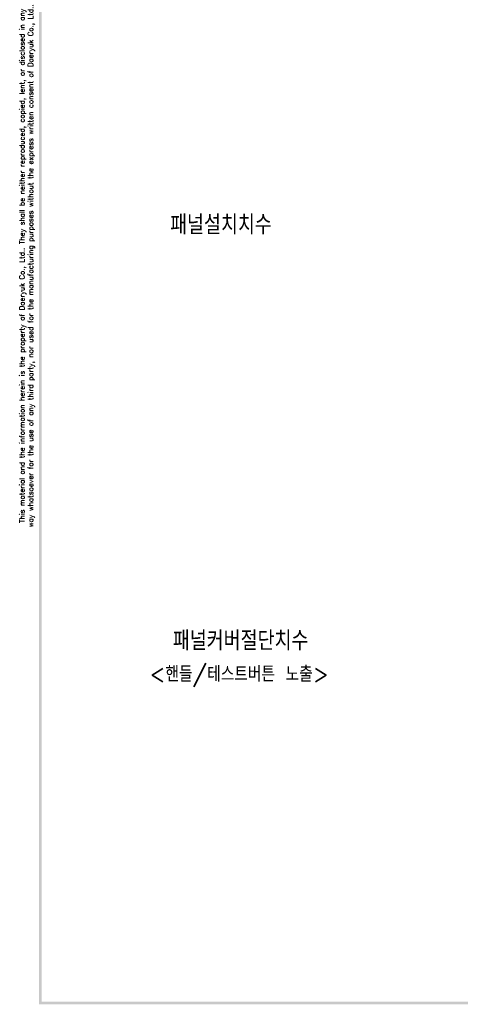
# Model space of a CAD drawing. Extents: x 1012 to 2710, y -907 to 1751.
# Tile 1 of 19: x 1014 to 1355, y 596 to 1358. Entities that reach past the tile are written whole.
import ezdxf

# ---------------------------------------------------------------- set-up
doc = ezdxf.new("R2010")
doc.units = 0
doc.header["$LTSCALE"] = 3
doc.header["$MEASUREMENT"] = 0
for name, color, linetype in [('di', 3, 'CONTINUOUS'), ('DIM', 3, 'CONTINUOUS'), ('dwg', 7, 'CONTINUOUS')]:
    doc.layers.add(name, color=color, linetype=linetype)
doc.styles.get("Standard").update_dxf_attribs({"font": 'romans.shx', "height": 4, "bigfont": 'ghs.shx'})

msp = doc.modelspace()

# ---------------------------------------------------------------- linework, layer by layer
at = {"layer": 'dwg'}
for points in [[(1029.255, 596.23), (1031.255, 597.23), (1029.255, 1744.23), (1031.255, 1742.23)], [(2661.255, 596.23), (2659.255, 598.23), (1029.255, 596.23), (1031.255, 598.23)]]:
    msp.add_trace(points, dxfattribs=at)

# ---------------------------------------------------------------- texts
at = {"layer": 'di', "insert": (1019.988, 1167.89), "char_height": 4, "width": 544.19864, "attachment_point": 5, "rotation": 90}
msp.add_mtext('\\A1;This material and the information herein is the property of Daeryuk Co., Ltd.. They shall be neither reproduced, copied, lent, or disclosed in any\\Pway whatsoever for the use of any third party, nor used for the manufacturing purposes without the express written consent of Daeryuk Co., Ltd..', dxfattribs=at)
at = {"layer": 'di', "char_height": 15, "attachment_point": 1}
for s, insert, width in [('{\\Fromans,hgs|c129;패널설치치수}', (1130.636, 1207.199), 135.45529), ('{\\Fromans,hgs|c129;패널커버절단치수}', (1132.73, 885.3), 177.9211)]:
    msp.add_mtext(s, dxfattribs=dict(at, insert=insert, width=width))
at = {"layer": 'DIM', "insert": (1114.706, 857.913), "char_height": 12, "width": 207.68749, "attachment_point": 1}
msp.add_mtext('\\pt156;{\\Fromans,hgs|c129;<핸들/테스트버튼 노출>}', dxfattribs=at)

doc.saveas('drawing.dxf')
